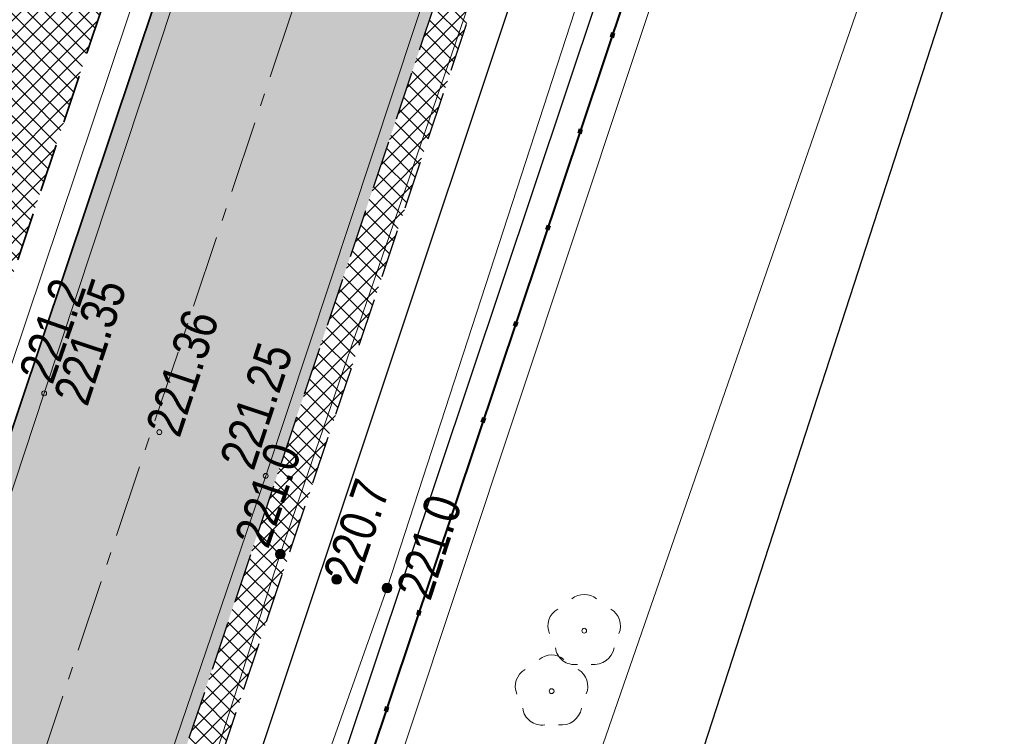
# Model space of a CAD drawing. Header units: metres. Extents: x 6599773 to 13199707, y 5688499 to 11377233.
# Tile 171 of 256: x 6599970 to 6599990, y 5688918 to 5688933. Entities that reach past the tile are written whole.
import ezdxf
from ezdxf.enums import TextEntityAlignment as Align

# ---------------------------------------------------------------- set-up
doc = ezdxf.new("R2010")
doc.units = ezdxf.units.M
doc.header["$MEASUREMENT"] = 0
for name, pattern in [('1', [0]), ('2_OTKJ', [2, 1.5, -0.5]), ('3_EGJE', [2.5, 1.5, -0.3700000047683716, 0.2600001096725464, -0.369999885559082]), ('9', [1, 0, -1]), ('BTO', [0]), ('BUG', [1.5, 1, -0.5]), ('GUK', [2, 1.5, -0.5]), ('UPT', [0]), ('UPW', [0])]:
    doc.linetypes.add(name, pattern=pattern)
doc.layers.get('0').update_dxf_attribs({"linetype": 'CONTINUOUS', "lineweight": 5})
for name, color, linetype, lineweight in [('_kolor chodnik', 50, '1', 0), ('_kolor zjazdy kostka', 7, '1', 0), ('_kolor ścieżka', 10, '1', 0), ('_krawedz jezdni i pobocza', 7, 'BUG', 30), ('_kraweznik', 7, 'CONTINUOUS', 35), ('_linie rozgran', 100, '9', 90), ('_obrzeze', 10, 'BUG', 35), ('_os', 7, '3_EGJE', 13), ('_row', 150, 'CONTINUOUS', 30), ('AS__Nowe_granice', 140, 'CONTINUOUS', 30), ('Kontury', 90, 'GUK', 5), ('OTK_L_0', 7, '2_OTKJ', 5), ('OTK_L_5', 7, 'CONTINUOUS', 5), ('OTR_T_0', 7, 'CONTINUOUS', 5), ('OTR_T_1', 7, 'CONTINUOUS', 5), ('OTZ_T_0', 7, 'CONTINUOUS', 13), ('UTTPOM_L_0', 30, 'UPT', 9), ('UWWPM_L_0', 5, 'UPW', 9)]:
    doc.layers.add(name, color=color, linetype=linetype, lineweight=lineweight)
for name, color, linetype, lineweight, true_color in [('_kolor jezdnia', 7, '1', 0, 0x00dbdb), ('_kolor pobocze', 7, '1', 0, 0xff66ff), ('_podział mój', 7, 'BTO', 40, 0xdb70ff)]:
    doc.layers.add(name, color=color, linetype=linetype, lineweight=lineweight, true_color=true_color)
doc.styles.add('STYL_ARIAL', font='ARIALN.TTF', dxfattribs={"width": 0.75, "oblique": 0.1})
pattern_1 = [(45, (0, 0), (-0.1767766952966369, 0.1767766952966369), []), (135, (0, 0), (-0.1767766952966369, -0.1767766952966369), [])]

# ---------------------------------------------------------------- blocks, each defined once
blk = doc.blocks.new('801')
at = {"color": 0}
for radius in [0.1, 0.09, 0.08, 0.07, 0.06, 0.05, 0.04, 0.03, 0.02, 0.01]:
    blk.add_circle((0, 0), radius, dxfattribs=at)
blk = doc.blocks.new('403')
at = {"color": 0}
blk.add_circle((0, 0), 0.05, dxfattribs=at)
blk = doc.blocks.new('922')
at = {"layer": 'OTZ_T_0', "color": 0}
blk.add_circle((0, 0), 0.05, dxfattribs=at)
for centre, radius, start, end in [((0, 0.35), 0.4, 50.114, 129.886), ((-0.35, 0.1), 0.4, 119.84816, 203.51949), ((0.35, 0.1), 0.4, 336.88451, 60.15184), ((-0.2, -0.3), 0.4, 187.477, 278.47884), ((0.2, -0.275), 0.425, 262.6459300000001, 349.62892)]:
    blk.add_arc(centre, radius, start, end, dxfattribs=at)

msp = doc.modelspace()

# ---------------------------------------------------------------- hatches: boundary and pattern name
at = {"layer": '_kolor chodnik'}
h = msp.add_hatch(dxfattribs=at)
h.set_pattern_fill('ANSI37', color=256, scale=2)
h.set_pattern_definition(pattern_1)
h.paths.add_polyline_path([(6599849.938171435, 5688542.085872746), (6599852.232147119, 5688548.938742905), (6599853.573135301, 5688548.489851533), (6599853.827082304, 5688549.248475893), (6599851.793849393, 5688549.929093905), (6599849.895278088, 5688548.982823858), (6599847.823506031, 5688542.793750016)])
edge = h.paths.add_edge_path()
edge.add_line((6600018.106075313, 5689087.454911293), (6600022.42781917, 5689091.229234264))
edge.add_line((6600022.42781917, 5689091.229234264), (6600020.233254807, 5689093.742094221))
edge.add_line((6600020.233254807, 5689093.742094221), (6600017.159471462, 5689091.057656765))
edge.add_arc((6600023.275194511, 5689085.3851404), 8.341433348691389, 137.1531559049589, 148.8016577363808)
edge.add_line((6600016.140105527, 5689089.706021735), (6600018.106075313, 5689087.454911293))
h.paths.add_polyline_path([(6600038.501784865, 5689187.592294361), (6600037.906968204, 5689187.700586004), (6600037.63829624, 5689186.224843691), (6600038.240083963, 5689186.115282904)])
h.paths.add_polyline_path([(6600069.098302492, 5689360.276020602), (6600068.321239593, 5689360.413462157), (6600068.064048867, 5689358.936495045), (6600068.836639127, 5689358.799546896)])
h.paths.add_polyline_path([(6600082.393785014, 5689362.950258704), (6600082.941124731, 5689366.103121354), (6600081.481377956, 5689366.361351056), (6600080.923159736, 5689363.210828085)])
h.paths.add_polyline_path([(6600074.022236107, 5689388.065861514), (6600072.983907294, 5689388.249860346), (6600072.723374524, 5689386.77253894), (6600073.760538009, 5689386.588865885)])
h.paths.add_polyline_path([(6600105.613104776, 5689486.405659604), (6600106.749499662, 5689489.711933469), (6600105.298891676, 5689490.233346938), (6600104.143487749, 5689486.917306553)], flags=17)
h.paths.add_polyline_path([(6600132.519778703, 5689678.737346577), (6600131.761827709, 5689678.896110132), (6600131.444670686, 5689677.429261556), (6600132.212256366, 5689677.269208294)])
h.paths.add_polyline_path([(6600156.649397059, 5689798.7449027), (6600156.48800471, 5689797.958860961), (6600157.450195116, 5689797.757316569), (6600157.615023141, 5689798.542205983)])
h.paths.add_polyline_path([(6600189.055358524, 5689948.643107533), (6600187.902868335, 5689948.884512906), (6600187.600024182, 5689947.417400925), (6600188.748131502, 5689947.176379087)])
edge = h.paths.add_edge_path()
edge.add_line((6600204.459383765, 5690032.969035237), (6600204.153258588, 5690031.227801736))
edge.add_arc((6600202.328347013, 5690027.299936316), 4.331100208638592, 41.85300125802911, 65.08011549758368, ccw=False)
edge.add_arc((6600032.90393149, 5690051.979071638), 174.020003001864, 352.8070218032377, 353.495463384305)
edge.add_arc((6600202.372679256, 5690027.343587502), 5.999999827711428, 55.12102442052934, 69.64815978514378)
edge = h.paths.add_edge_path()
edge.add_line((6600205.046027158, 5690040.265402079), (6600204.972740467, 5690038.483452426))
edge.add_arc((6600203.986269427, 5690044.401803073), 5.999999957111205, 279.4630688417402, 294.9140560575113)
edge.add_line((6600206.513819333, 5690038.960158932), (6600206.607027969, 5690041.030672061))
edge.add_arc((6600203.986269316, 5690044.401803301), 4.270000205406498, 284.3702444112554, 307.86193139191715, ccw=False)
edge = h.paths.add_edge_path()
edge.add_arc((6600203.547470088, 5690044.558759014), 6.446878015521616, 324.4350091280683, 356.2013368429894, ccw=False)
edge.add_arc((6600203.986269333, 5690044.401803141), 6.00000007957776, 323.2169970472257, 357.4193489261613)
h.paths.add_polyline_path([(6600208.910055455, 5690121.713696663), (6600208.146285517, 5690121.748120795), (6600207.125602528, 5690121.794124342), (6600209.971605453, 5690121.665851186)])
edge = h.paths.add_edge_path()
edge.add_line((6600238.769818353, 5690481.648294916), (6600240.338176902, 5690490.873746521))
edge.add_line((6600240.338176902, 5690490.873746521), (6600241.251295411, 5690510.829461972))
edge.add_line((6600241.251295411, 5690510.829461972), (6600239.524022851, 5690510.928942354))
edge.add_line((6600239.524022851, 5690510.928942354), (6600238.633343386, 5690491.167757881))
edge.add_line((6600238.633343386, 5690491.167757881), (6600234.579716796, 5690467.661262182))
edge.add_line((6600234.579716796, 5690467.661262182), (6600234.449796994, 5690464.966873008))
edge.add_arc((6600242.443669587, 5690464.607462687), 8.00194818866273, 177.4256738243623, 268.2543056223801)
edge.add_line((6600242.199903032, 5690456.609228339), (6600242.216657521, 5690457.359274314))
edge.add_line((6600242.216657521, 5690457.359274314), (6600242.305257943, 5690458.836738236))
edge.add_arc((6600242.444504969, 5690464.607952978), 5.772894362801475, 177.0298084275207, 268.6178439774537, ccw=False)
edge.add_line((6600236.679365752, 5690464.907083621), (6600236.951876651, 5690470.95443634))
edge.add_line((6600236.951876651, 5690470.95443634), (6600238.150786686, 5690478.210832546))
edge.add_line((6600238.150786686, 5690478.210832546), (6600238.769818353, 5690481.648294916))
h.paths.add_polyline_path([(6600238.769818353, 5690481.648294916), (6600238.150786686, 5690478.210832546), (6600239.670056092, 5690477.930590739), (6600240.266710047, 5690481.376366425)], flags=17)
edge = h.paths.add_edge_path()
edge.add_line((6600223.366500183, 5690460.339976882), (6600223.276803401, 5690457.948865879))
edge.add_arc((6600221.105749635, 5690465.64864014), 7.999999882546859, 285.7465040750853, 299.8464885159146)
edge.add_line((6600225.08717264, 5690458.709744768), (6600225.240084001, 5690461.623695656))
edge.add_arc((6600221.105749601, 5690465.648640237), 5.769999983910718, 293.06724420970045, 315.7681070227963, ccw=False)
edge = h.paths.add_edge_path()
edge.add_arc((6600220.025145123, 5690444.676291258), 5.77000016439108, 37.996647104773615, 59.94382588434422, ccw=False)
edge.add_line((6600224.572175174, 5690448.22839199), (6600224.817793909, 5690451.081798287))
edge.add_arc((6600220.025145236, 5690444.676291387), 7.999999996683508, 53.19588653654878, 68.15166733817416)
edge.add_line((6600223.00235276, 5690452.101669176), (6600222.91504296, 5690449.670427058))
edge = h.paths.add_edge_path()
edge.add_arc((6600221.105749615, 5690465.648640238), 7.999999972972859, 328.0222308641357, 357.0132597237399)
edge.add_line((6600229.094882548, 5690465.23180147), (6600229.218816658, 5690467.593604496))
edge.add_line((6600229.218816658, 5690467.593604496), (6600228.218919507, 5690467.645774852))
edge.add_line((6600228.218919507, 5690467.645774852), (6600227.891778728, 5690461.411918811))
h.paths.add_polyline_path([(6600200.980142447, 5690012.236744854), (6600202.31727834, 5690011.956662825), (6600202.522293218, 5690012.935421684), (6600201.182321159, 5690013.216097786)])
h.paths.add_polyline_path([(6600196.457878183, 5689983.98337835), (6600195.202332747, 5689984.246370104), (6600194.899091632, 5689982.777335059), (6600196.150355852, 5689982.515240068)])
edge = h.paths.add_edge_path()
edge.add_line((6600112.305909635, 5689517.99101877), (6600112.691041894, 5689519.807934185))
edge.add_line((6600112.691041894, 5689519.807934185), (6600113.245521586, 5689522.423769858))
edge.add_line((6600113.245521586, 5689522.423769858), (6600111.553124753, 5689522.782507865))
edge.add_line((6600111.553124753, 5689522.782507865), (6600107.405864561, 5689503.217226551))
edge.add_line((6600107.405864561, 5689503.217226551), (6600099.494506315, 5689480.361667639))
edge.add_line((6600099.494506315, 5689480.361667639), (6600099.182814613, 5689478.891218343))
edge.add_arc((6600107.008997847, 5689477.232359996), 8.000059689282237, 168.0325629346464, 257.7529108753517)
edge.add_line((6600105.311960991, 5689469.414366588), (6600105.784990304, 5689471.593619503))
edge.add_arc((6600107.008927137, 5689477.232314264), 5.769999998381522, 168.0321375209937, 257.7533362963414, ccw=False)
edge.add_line((6600101.364343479, 5689478.42879883), (6600101.647245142, 5689479.76342708))
edge.add_line((6600101.647245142, 5689479.76342708), (6600104.143487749, 5689486.917306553))
edge.add_line((6600104.143487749, 5689486.917306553), (6600105.298891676, 5689490.233346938))
edge.add_line((6600105.298891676, 5689490.233346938), (6600108.240043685, 5689498.809726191))
edge.add_line((6600108.240043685, 5689498.809726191), (6600112.305909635, 5689517.99101877))
h.paths.add_polyline_path([(6600136.009573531, 5689645.499114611), (6600138.333647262, 5689645.012304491), (6600138.661671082, 5689646.578318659), (6600134.869459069, 5689647.372651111)])
at = {"layer": '_kolor jezdnia'}
h = msp.add_hatch(dxfattribs=at)
h.set_pattern_fill('ANSI37', color=256, scale=2.2)
h.set_pattern_definition([(311.9999999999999, (0, 0), (0.2043648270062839, 0.1840109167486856), []), (41.99999999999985, (0, 0), (-0.1840109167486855, 0.2043648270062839), [])])
edge = h.paths.add_edge_path()
edge.add_line((6599833.066047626, 5688539.933393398), (6599850.649511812, 5688527.983462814))
edge.add_arc((6599857.337592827, 5688536.653968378), 10.95025544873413, 169.5012687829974, 232.3548431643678, ccw=False)
edge.add_arc((6599858.085851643, 5688536.618142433), 11.69295282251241, 162.2507788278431, 169.9967502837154, ccw=False)
edge.add_line((6599846.949484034, 5688540.182754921), (6599847.823506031, 5688542.793750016))
edge.add_line((6599847.823506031, 5688542.793750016), (6599849.895278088, 5688548.982823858))
edge.add_line((6599849.895278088, 5688548.982823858), (6599852.434748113, 5688556.56906746))
edge.add_line((6599852.434748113, 5688556.56906746), (6599928.48625871, 5688783.760284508))
edge.add_line((6599928.48625871, 5688783.760284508), (6599931.025728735, 5688791.34652811))
edge.add_line((6599931.025728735, 5688791.34652811), (6599996.657773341, 5688987.411326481))
edge.add_line((6599996.657773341, 5688987.411326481), (6599999.197243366, 5688994.997570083))
edge.add_line((6599999.197243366, 5688994.997570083), (6600021.930100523, 5689062.908193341))
edge.add_line((6600021.930100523, 5689062.908193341), (6600017.620224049, 5689067.371531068))
edge.add_line((6600017.620224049, 5689067.371531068), (6600016.714558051, 5689064.654078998))
edge.add_line((6600016.714558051, 5689064.654078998), (6600012.423620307, 5689051.835617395))
edge.add_line((6600012.423620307, 5689051.835617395), (6600009.884150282, 5689044.249373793))
edge.add_line((6600009.884150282, 5689044.249373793), (6599977.53516164, 5688947.612159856))
edge.add_line((6599977.53516164, 5688947.612159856), (6599974.995691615, 5688940.025916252))
edge.add_line((6599974.995691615, 5688940.025916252), (6599942.096912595, 5688841.746295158))
edge.add_line((6599942.096912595, 5688841.746295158), (6599939.557442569, 5688834.160051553))
edge.add_line((6599939.557442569, 5688834.160051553), (6599882.679288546, 5688664.246042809))
edge.add_line((6599882.679288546, 5688664.246042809), (6599880.139818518, 5688656.659799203))
edge.add_line((6599880.139818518, 5688656.659799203), (6599852.464543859, 5688573.984527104))
edge.add_line((6599852.464543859, 5688573.984527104), (6599842.470137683, 5688544.127903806))
edge.add_arc((6599835.706422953, 5688546.652910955), 7.219660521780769, 248.54809133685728, 339.52856074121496, ccw=False)
h.paths.add_polyline_path([(6600044.653202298, 5689172.271628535), (6600046.276244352, 5689181.431901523), (6600047.759199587, 5689189.801539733), (6600051.0603021, 5689208.432603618), (6600052.368792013, 5689215.817578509), (6600054.808584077, 5689229.587499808), (6600056.11707399, 5689236.972474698), (6600057.346666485, 5689243.912161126), (6600058.655146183, 5689251.297078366), (6600058.831439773, 5689252.292060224), (6600060.098987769, 5689259.445963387), (6600060.139929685, 5689259.677035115), (6600061.407468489, 5689266.830886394), (6600072.329030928, 5689328.470998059), (6600073.637511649, 5689335.855921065), (6600077.337304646, 5689356.73715072), (6600078.820259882, 5689365.106788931), (6600081.142794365, 5689378.214921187), (6600082.53851694, 5689386.092227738), (6600095.187867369, 5689457.483787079), (6600091.082877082, 5689465.8405575), (6600089.043088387, 5689454.328211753), (6600087.870641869, 5689447.711051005), (6600087.560133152, 5689445.958573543), (6600086.562151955, 5689440.326076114), (6600082.433200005, 5689417.022719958), (6600080.95024477, 5689408.65308175), (6600077.202698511, 5689387.502337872), (6600075.719743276, 5689379.132699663), (6600073.469199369, 5689366.430874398), (6600071.986244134, 5689358.061236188), (6600069.986864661, 5689346.776955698), (6600068.591142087, 5689338.899649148), (6600065.559290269, 5689321.78820693), (6600064.163567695, 5689313.91090038), (6600059.719426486, 5689288.828650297), (6600058.323703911, 5689280.951343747), (6600057.563846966, 5689276.662793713), (6600056.168124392, 5689268.785487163), (6600054.804920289, 5689261.091711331), (6600053.409197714, 5689253.214404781), (6600053.264817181, 5689252.399536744), (6600051.869094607, 5689244.522230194), (6600051.183555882, 5689240.653124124), (6600049.787833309, 5689232.775817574), (6600046.593849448, 5689214.749319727), (6600045.198126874, 5689206.872013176), (6600044.41754409, 5689202.466488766), (6600042.934588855, 5689194.096850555), (6600036.429952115, 5689157.38538759), (6600034.94699688, 5689149.01574938), (6600030.579776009, 5689124.367629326), (6600027.529365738, 5689107.151445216), (6600024.895072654, 5689094.014582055), (6600030.583685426, 5689094.264316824), (6600032.945013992, 5689106.191885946), (6600043.170247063, 5689163.901990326)])
edge = h.paths.add_edge_path()
edge.add_line((6600111.106812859, 5689535.144351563), (6600111.256844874, 5689535.85214863))
edge.add_line((6600111.256844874, 5689535.85214863), (6600112.915748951, 5689543.678261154))
edge.add_line((6600112.915748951, 5689543.678261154), (6600117.304772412, 5689564.384094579))
edge.add_line((6600117.304772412, 5689564.384094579), (6600119.067357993, 5689572.699339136))
edge.add_line((6600119.067357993, 5689572.699339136), (6600120.087667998, 5689577.512794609))
edge.add_line((6600120.087667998, 5689577.512794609), (6600121.64289057, 5689584.849775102))
edge.add_line((6600121.64289057, 5689584.849775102), (6600128.436769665, 5689616.900852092))
edge.add_line((6600128.436769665, 5689616.900852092), (6600129.991992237, 5689624.237832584))
edge.add_line((6600129.991992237, 5689624.237832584), (6600132.660554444, 5689636.827148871))
edge.add_line((6600132.660554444, 5689636.827148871), (6600133.208838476, 5689639.444704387))
edge.add_line((6600133.208838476, 5689639.444704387), (6600134.848957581, 5689647.274775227))
edge.add_line((6600134.848957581, 5689647.274775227), (6600138.97649476, 5689666.979995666))
edge.add_line((6600138.97649476, 5689666.979995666), (6600140.51410642, 5689674.320687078))
edge.add_line((6600140.51410642, 5689674.320687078), (6600145.209128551, 5689696.735129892))
edge.add_line((6600145.209128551, 5689696.735129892), (6600146.746740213, 5689704.075821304))
edge.add_line((6600146.746740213, 5689704.075821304), (6600151.462308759, 5689726.588354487))
edge.add_line((6600151.462308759, 5689726.588354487), (6600152.999920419, 5689733.929045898))
edge.add_line((6600152.999920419, 5689733.929045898), (6600155.244070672, 5689744.642813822))
edge.add_line((6600155.244070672, 5689744.642813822), (6600156.781682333, 5689751.983505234))
edge.add_line((6600156.781682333, 5689751.983505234), (6600161.635515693, 5689775.156126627))
edge.add_line((6600161.635515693, 5689775.156126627), (6600163.378142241, 5689783.475576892))
edge.add_line((6600163.378142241, 5689783.475576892), (6600163.850769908, 5689785.731942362))
edge.add_line((6600163.850769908, 5689785.731942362), (6600167.028500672, 5689800.90270461))
edge.add_line((6600167.028500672, 5689800.90270461), (6600179.490888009, 5689860.399222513))
edge.add_line((6600179.490888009, 5689860.399222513), (6600181.233514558, 5689868.718672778))
edge.add_line((6600181.233514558, 5689868.718672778), (6600181.84713393, 5689871.648144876))
edge.add_line((6600181.84713393, 5689871.648144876), (6600183.38474559, 5689878.988836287))
edge.add_line((6600183.38474559, 5689878.988836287), (6600184.935818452, 5689886.393792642))
edge.add_line((6600184.935818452, 5689886.393792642), (6600186.575937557, 5689894.223863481))
edge.add_line((6600186.575937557, 5689894.223863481), (6600194.051338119, 5689929.912074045))
edge.add_line((6600194.051338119, 5689929.912074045), (6600195.691457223, 5689937.742144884))
edge.add_line((6600195.691457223, 5689937.742144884), (6600202.915799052, 5689972.231779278))
edge.add_line((6600202.915799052, 5689972.231779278), (6600204.555918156, 5689980.061850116))
edge.add_line((6600204.555918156, 5689980.061850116), (6600206.062781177, 5689987.255744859))
edge.add_line((6600206.062781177, 5689987.255744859), (6600207.702900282, 5689995.085815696))
edge.add_line((6600207.702900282, 5689995.085815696), (6600210.232559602, 5690007.162628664))
edge.add_line((6600210.232559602, 5690007.162628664), (6600211.694938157, 5690014.144150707))
edge.add_arc((6600028.177652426, 5690052.584442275), 187.5000004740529, 348.1696294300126, 357.4195276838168)
edge.add_line((6600215.487522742, 5690044.142720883), (6600208.310270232, 5690026.480446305))
edge.add_arc((6600032.903933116, 5690051.97907145), 177.2500013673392, 348.1696294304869, 351.7289130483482, ccw=False)
edge.add_line((6600206.38894146, 5690015.640182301), (6600205.966941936, 5690013.625519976))
edge.add_line((6600205.966941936, 5690013.625519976), (6600204.326822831, 5690005.795449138))
edge.add_line((6600204.326822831, 5690005.795449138), (6600197.076961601, 5689971.183982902))
edge.add_line((6600197.076961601, 5689971.183982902), (6600195.334335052, 5689962.864532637))
edge.add_line((6600195.334335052, 5689962.864532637), (6600193.44722506, 5689953.855305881))
edge.add_line((6600193.44722506, 5689953.855305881), (6600191.909227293, 5689946.512771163))
edge.add_line((6600191.909227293, 5689946.512771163), (6600185.49684423, 5689915.899498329))
edge.add_line((6600185.49684423, 5689915.899498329), (6600183.856521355, 5689908.068454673))
edge.add_line((6600183.856521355, 5689908.068454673), (6600182.066605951, 5689899.523243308))
edge.add_line((6600182.066605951, 5689899.523243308), (6600180.32407057, 5689891.204228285))
edge.add_line((6600180.32407057, 5689891.204228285), (6600174.320344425, 5689862.541919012))
edge.add_line((6600174.320344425, 5689862.541919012), (6600172.577809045, 5689854.222903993))
edge.add_line((6600172.577809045, 5689854.222903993), (6600163.663810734, 5689811.666703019))
edge.add_line((6600163.663810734, 5689811.666703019), (6600162.023782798, 5689803.837067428))
edge.add_line((6600162.023782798, 5689803.837067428), (6600160.924220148, 5689798.587659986))
edge.add_line((6600160.924220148, 5689798.587659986), (6600159.279208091, 5689790.734229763))
edge.add_line((6600159.279208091, 5689790.734229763), (6600157.107250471, 5689780.365115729))
edge.add_line((6600157.107250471, 5689780.365115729), (6600155.462238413, 5689772.511685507))
edge.add_line((6600155.462238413, 5689772.511685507), (6600153.380318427, 5689762.572418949))
edge.add_line((6600153.380318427, 5689762.572418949), (6600151.735124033, 5689754.718118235))
edge.add_line((6600151.735124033, 5689754.718118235), (6600148.586504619, 5689739.686336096))
edge.add_line((6600148.586504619, 5689739.686336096), (6600146.885007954, 5689731.563243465))
edge.add_line((6600146.885007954, 5689731.563243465), (6600141.75088822, 5689707.052510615))
edge.add_line((6600141.75088822, 5689707.052510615), (6600140.110896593, 5689699.223048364))
edge.add_line((6600140.110896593, 5689699.223048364), (6600133.483561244, 5689667.583574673))
edge.add_line((6600133.483561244, 5689667.583574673), (6600131.860394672, 5689659.834436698))
edge.add_line((6600131.860394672, 5689659.834436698), (6600131.740984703, 5689659.26436315))
edge.add_line((6600131.740984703, 5689659.26436315), (6600130.117814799, 5689651.515209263))
edge.add_line((6600130.117814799, 5689651.515209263), (6600127.278733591, 5689637.961189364))
edge.add_line((6600127.278733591, 5689637.961189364), (6600126.924568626, 5689636.290366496))
edge.add_line((6600126.924568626, 5689636.290366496), (6600125.166244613, 5689627.995226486))
edge.add_line((6600125.166244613, 5689627.995226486), (6600118.009503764, 5689594.232298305))
edge.add_line((6600118.009503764, 5689594.232298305), (6600116.251179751, 5689585.937158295))
edge.add_line((6600116.251179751, 5689585.937158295), (6600113.665314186, 5689573.737975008))
edge.add_line((6600113.665314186, 5689573.737975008), (6600111.898534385, 5689565.402943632))
edge.add_line((6600111.898534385, 5689565.402943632), (6600104.889982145, 5689532.33911599))
edge.add_line((6600104.889982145, 5689532.33911599), (6600103.226635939, 5689524.492047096))
edge.add_line((6600103.226635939, 5689524.492047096), (6600096.623876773, 5689493.342605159))
edge.add_line((6600096.623876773, 5689493.342605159), (6600094.968986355, 5689485.53542763))
edge.add_line((6600094.968986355, 5689485.53542763), (6600094.300101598, 5689482.379870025))
edge.add_line((6600094.300101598, 5689482.379870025), (6600099.182814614, 5689478.891218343))
edge.add_line((6600099.182814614, 5689478.891218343), (6600099.494506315, 5689480.361667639))
edge.add_line((6600099.494506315, 5689480.361667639), (6600111.106812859, 5689535.144351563))
edge = h.paths.add_edge_path()
edge.add_arc((6600239.213891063, 5690851.4003676), 10.0000000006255, -2.8342403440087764, 76.13703556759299, ccw=False)
edge.add_line((6600249.201658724, 5690850.905901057), (6600249.082723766, 5690848.503524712))
edge.add_line((6600249.082723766, 5690848.503524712), (6600247.016487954, 5690806.767468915))
edge.add_line((6600247.016487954, 5690806.767468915), (6600246.092398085, 5690789.152178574))
edge.add_line((6600246.092398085, 5690789.152178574), (6600233.768116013, 5690572.015170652))
edge.add_line((6600233.768116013, 5690572.015170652), (6600228.959056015, 5690465.29620206))
edge.add_line((6600228.959056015, 5690465.29620206), (6600234.588724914, 5690465.017134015))
edge.add_line((6600234.588724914, 5690465.017134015), (6600239.26254019, 5690571.767576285))
edge.add_line((6600239.26254019, 5690571.767576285), (6600252.505038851, 5690806.400146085))
edge.add_line((6600252.505038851, 5690806.400146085), (6600254.569211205, 5690848.094521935))
edge.add_arc((6600262.559425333, 5690847.6989487), 7.999999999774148, 76.13703557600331, 177.1657596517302, ccw=False)
edge.add_line((6600264.476229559, 5690855.465921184), (6600241.609896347, 5690861.109083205))
edge = h.paths.add_edge_path()
edge.add_line((6600250.031475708, 5690451.625307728), (6600250.231741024, 5690455.772579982))
edge.add_line((6600250.231741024, 5690455.772579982), (6600246.257763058, 5690456.417303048))
edge.add_line((6600246.257763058, 5690456.417303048), (6600242.171761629, 5690456.61060902))
edge.add_arc((6600242.563100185, 5690464.586983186), 7.985968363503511, 176.9123644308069, 267.1911945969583, ccw=False)
edge.add_line((6600234.588724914, 5690465.017134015), (6600228.959056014, 5690465.29620206))
edge.add_arc((6600220.965133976, 5690465.657286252), 8.002072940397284, 267.8289300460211, 357.413716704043, ccw=False)
edge.add_line((6600220.661989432, 5690457.660957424), (6600212.406915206, 5690458.119572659))
edge.add_line((6600212.406915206, 5690458.119572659), (6600208.431872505, 5690457.817501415))
edge.add_line((6600208.431872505, 5690457.817501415), (6600208.233912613, 5690454.548331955))
edge.add_line((6600208.233912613, 5690454.548331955), (6600212.129565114, 5690453.127270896))
edge.add_line((6600212.129565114, 5690453.127270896), (6600218.640548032, 5690452.76554962))
edge.add_line((6600218.640548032, 5690452.76554962), (6600216.486747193, 5690452.885205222))
edge.add_line((6600216.486747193, 5690452.885205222), (6600220.46890539, 5690452.663974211))
edge.add_arc((6600220.025145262, 5690444.676291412), 7.999999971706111, -0.3386579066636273, 86.8201700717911, ccw=False)
edge.add_line((6600228.025005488, 5690444.629006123), (6600227.803602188, 5690439.649256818))
edge.add_line((6600227.803602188, 5690439.649256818), (6600226.885525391, 5690435.936828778))
edge.add_line((6600226.885525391, 5690435.936828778), (6600225.534849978, 5690405.967249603))
edge.add_line((6600225.534849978, 5690405.967249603), (6600226.115199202, 5690402.187514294))
edge.add_line((6600226.115199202, 5690402.187514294), (6600213.445139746, 5690121.008786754))
edge.add_line((6600213.445139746, 5690121.008786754), (6600213.352800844, 5690118.960058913))
edge.add_line((6600213.352800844, 5690118.960058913), (6600209.980184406, 5690044.131649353))
edge.add_arc((6600203.986269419, 5690044.401803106), 5.999999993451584, 257.4162346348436, 357.41934921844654, ccw=False)
edge.add_line((6600202.679069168, 5690038.545931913), (6600201.589735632, 5690033.666039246))
edge.add_line((6600201.589735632, 5690033.666039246), (6600203.67987942, 5690033.199458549))
edge.add_arc((6600202.372679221, 5690027.343587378), 5.999999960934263, -8.27108729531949, 77.41623506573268, ccw=False)
edge.add_line((6600208.310270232, 5690026.480446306), (6600215.487522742, 5690044.142720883))
edge.add_line((6600215.487522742, 5690044.142720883), (6600216.199687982, 5690059.944661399))
edge.add_line((6600216.199687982, 5690059.944661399), (6600216.537356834, 5690067.437056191))
edge.add_line((6600216.537356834, 5690067.437056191), (6600223.893528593, 5690230.66011469))
edge.add_line((6600223.893528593, 5690230.66011469), (6600224.231197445, 5690238.152509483))
edge.add_line((6600224.231197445, 5690238.152509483), (6600233.507835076, 5690443.987992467))
edge.add_arc((6600241.499722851, 5690443.627812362), 7.999999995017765, 87.29208981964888, 177.4195277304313, ccw=False)
edge.add_line((6600241.877677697, 5690451.618879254), (6600246.021541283, 5690451.422886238))
edge.add_line((6600246.021541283, 5690451.422886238), (6600246.427694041, 5690451.443388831))
edge.add_line((6600246.427694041, 5690451.443388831), (6600246.793970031, 5690451.461878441))
edge.add_line((6600246.793970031, 5690451.461878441), (6600250.031475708, 5690451.625307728))
edge = h.paths.add_edge_path()
edge.add_line((6600007.33756506, 5689086.20374581), (6600006.980466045, 5689080.740822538))
edge.add_line((6600006.980466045, 5689080.740822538), (6600007.229745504, 5689080.720859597))
edge.add_line((6600007.229745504, 5689080.720859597), (6600008.093335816, 5689080.601653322))
edge.add_line((6600008.093335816, 5689080.601653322), (6600008.702681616, 5689080.53831051))
edge.add_arc((6600008.140193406, 5689070.554142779), 9.999999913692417, -18.557800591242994, 86.77547804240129, ccw=False)
edge.add_line((6600017.620224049, 5689067.371531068), (6600021.930100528, 5689062.908193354))
edge.add_arc((6599734.83819726, 5689159.011261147), 302.7499967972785, 341.4922000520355, 343.8640860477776)
edge.add_arc((6600034.895369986, 5689072.315877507), 9.581213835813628, 98.63328270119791, 164.5273290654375, ccw=False)
edge.add_line((6600033.457137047, 5689081.788529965), (6600033.832640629, 5689081.798737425))
edge.add_line((6600033.832640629, 5689081.798737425), (6600034.422462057, 5689082.05700874))
edge.add_line((6600034.422462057, 5689082.05700874), (6600036.833623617, 5689082.139040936))
edge.add_line((6600036.833623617, 5689082.139040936), (6600036.730225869, 5689087.148851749))
edge.add_line((6600036.730225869, 5689087.148851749), (6600036.579860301, 5689087.134303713))
edge.add_arc((6600036.479565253, 5689093.136286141), 6.002820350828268, 169.1687651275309, 270.9573417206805, ccw=False)
edge.add_line((6600030.583685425, 5689094.264316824), (6600024.895072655, 5689094.014582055))
edge.add_arc((6600015.200558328, 5689096.162123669), 9.929528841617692, 271.0943432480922, 347.5094668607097, ccw=False)
edge.add_arc((6600014.909438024, 5689089.646776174), 3.446070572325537, 264.4236009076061, 278.0194998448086, ccw=False)
edge.add_line((6600014.574573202, 5689086.217014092), (6600014.299554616, 5689086.232508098))
edge.add_line((6600014.299554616, 5689086.232508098), (6600010.474232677, 5689086.448019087))
edge.add_line((6600010.474232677, 5689086.448019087), (6600007.33756506, 5689086.20374581))
edge = h.paths.add_edge_path()
edge.add_line((6600105.490725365, 5689463.953528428), (6600106.927559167, 5689464.047234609))
edge.add_line((6600106.927559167, 5689464.047234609), (6600107.835, 5689468.66))
edge.add_line((6600107.835, 5689468.66), (6600105.311960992, 5689469.414366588))
edge.add_arc((6600107.008997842, 5689477.232359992), 8.000059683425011, 168.0325628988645, 257.7529109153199, ccw=False)
edge.add_line((6600099.182814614, 5689478.891218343), (6600094.300101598, 5689482.379870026))
edge.add_arc((6600586.245114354, 5689378.10423892), 502.8750369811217, 168.032376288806, 169.9522165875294)
edge.add_line((6600091.082877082, 5689465.8405575), (6600095.187867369, 5689457.483787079))
edge.add_arc((6600103.06517392, 5689456.088064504), 8.000000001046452, 77.7533362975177, 169.9524553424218, ccw=False)
edge.add_line((6600104.762140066, 5689463.906012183), (6600105.490725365, 5689463.953528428))
at = {"layer": '_kolor pobocze'}
h = msp.add_hatch(dxfattribs=at)
h.set_pattern_fill('ANSI37', color=256, scale=2)
h.set_pattern_definition(pattern_1)
edge = h.paths.add_edge_path()
edge.add_line((6600035.926965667, 5689101.56944285), (6600036.046865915, 5689102.311543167))
edge.add_arc((6600058.171848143, 5689233.778275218), 133.3154772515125, 259.4578941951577, 260.4470163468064, ccw=False)
edge.add_line((6600033.780707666, 5689102.713067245), (6600032.142559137, 5689101.847662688))
edge.add_arc((6599734.838175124, 5689159.011266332), 302.7500195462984, 347.6801154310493, 349.11639019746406, ccw=False)
edge.add_arc((6600036.478170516, 5689093.133441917), 6.000000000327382, 167.68011541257, 271.5571101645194)
edge.add_line((6600036.64121064, 5689087.1356575), (6600036.730491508, 5689087.137804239))
edge.add_line((6600036.730491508, 5689087.137804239), (6600036.71246321, 5689087.887583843))
edge.add_line((6600036.71246321, 5689087.887583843), (6600036.559840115, 5689087.884077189))
edge.add_arc((6600036.482532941, 5689093.14290691), 5.259397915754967, 170.6455005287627, 270.84221319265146, ccw=False)
edge.add_arc((6600545.796425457, 5688991.216220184), 524.6691769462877, 167.9170060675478, 168.7028219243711, ccw=False)
edge.add_line((6600032.751078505, 5689101.044345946), (6600034.011432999, 5689101.917298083))
edge.add_line((6600034.011432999, 5689101.917298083), (6600035.926965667, 5689101.56944285))
edge = h.paths.add_edge_path()
edge.add_line((6600002.828843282, 5688994.032881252), (6600003.066918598, 5688994.744091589))
edge.add_line((6600003.066918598, 5688994.744091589), (6600001.227880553, 5688995.359703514))
edge.add_line((6600001.227880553, 5688995.359703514), (6600000.55876659, 5688996.702196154))
edge.add_line((6600000.55876659, 5688996.702196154), (6600022.641310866, 5689062.67011804))
edge.add_arc((6599734.83819395, 5689159.011262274), 303.5000002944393, 341.4922000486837, 343.8640860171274)
edge.add_arc((6600035.267451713, 5689072.092773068), 9.250000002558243, 91.55711016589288, 163.8640860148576, ccw=False)
edge.add_line((6600035.016098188, 5689081.339357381), (6600036.868703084, 5689081.389717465))
edge.add_line((6600036.868703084, 5689081.389717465), (6600036.850674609, 5689082.139504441))
edge.add_line((6600036.850674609, 5689082.139504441), (6600034.995718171, 5689082.089080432))
edge.add_arc((6600035.267451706, 5689072.092773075), 9.999999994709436, 91.55711014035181, 163.8640860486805)
edge.add_arc((6599734.838192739, 5689159.011262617), 302.7500015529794, 341.4922000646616, 343.8640860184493, ccw=False)
edge.add_line((6600021.930100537, 5689062.908193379), (6599999.748942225, 5688996.6456785))
edge.add_line((6599999.748942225, 5688996.6456785), (6600000.695212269, 5688994.747107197))
edge.add_line((6600000.695212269, 5688994.747107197), (6600002.828843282, 5688994.032881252))
h.paths.add_polyline_path([(6599971.7492186, 5688907.297112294), (6599971.084233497, 5688908.631320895), (6599997.822068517, 5688988.526766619), (6599999.164561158, 5688989.195880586), (6600001.003599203, 5688988.580268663), (6600001.241674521, 5688989.291479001), (6599999.108043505, 5688990.005704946), (6599997.2094722, 5688989.059434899), (6599970.270280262, 5688908.583087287), (6599971.216550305, 5688906.684515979), (6599973.350181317, 5688905.970290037), (6599973.588256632, 5688906.681500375)])
h.paths.add_polyline_path([(6599932.504667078, 5688790.060553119), (6599931.835553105, 5688791.403045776), (6599968.343406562, 5688900.4641754), (6599969.685899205, 5688901.133289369), (6599971.524937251, 5688900.517677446), (6599971.763012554, 5688901.228887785), (6599969.629381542, 5688901.94311373), (6599967.730810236, 5688900.996843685), (6599931.025728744, 5688791.34652811), (6599931.971998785, 5688789.447956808), (6599933.988392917, 5688788.772975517), (6599934.226774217, 5688789.484136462)])
at = {"layer": '_kolor zjazdy kostka'}
h = msp.add_hatch(dxfattribs=at)
h.set_pattern_fill('ANSI37', color=256, scale=2)
h.set_pattern_definition(pattern_1)
h.paths.add_polyline_path([(6600244.137440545, 5690813.934732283), (6600242.369522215, 5690814.022127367), (6600242.097568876, 5690808.528921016), (6600243.865482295, 5690808.44142671)])
h.paths.add_polyline_path([(6600247.012128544, 5690806.679412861), (6600247.44273645, 5690815.377295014), (6600247.393289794, 5690814.378518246), (6600247.113277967, 5690808.722537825)])
h.paths.add_polyline_path([(6600242.297085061, 5690788.088808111), (6600240.958726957, 5690788.155683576), (6600240.648818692, 5690782.664569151), (6600241.987258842, 5690782.599147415)])
h.paths.add_polyline_path([(6600245.558275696, 5690780.919298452), (6600246.037231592, 5690789.405686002), (6600244.985820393, 5690788.453468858), (6600244.612601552, 5690781.981345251)])
h.paths.add_polyline_path([(6600241.348405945, 5690723.711515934), (6600242.272017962, 5690722.691689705), (6600242.749709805, 5690731.155680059), (6600241.698138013, 5690730.203317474), (6600241.472690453, 5690726.27550499)])
h.paths.add_polyline_path([(6600225.772794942, 5690394.589141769), (6600224.731429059, 5690393.637598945), (6600224.461246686, 5690387.644646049), (6600225.412923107, 5690386.603142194)])
h.paths.add_polyline_path([(6600223.012390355, 5690333.280720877), (6600223.372595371, 5690341.272607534), (6600222.32835346, 5690340.318436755), (6600222.058239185, 5690334.324941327)])
h.paths.add_polyline_path([(6600215.496388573, 5690166.390602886), (6600215.856593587, 5690174.382489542), (6600214.812834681, 5690173.428760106), (6600214.542018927, 5690167.435062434)])
h.paths.add_polyline_path([(6600212.446537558, 5690121.053392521), (6600213.399499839, 5690120.010473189), (6600213.788744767, 5690128.503024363), (6600212.745135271, 5690127.54943145)])
h.paths.add_polyline_path([(6600209.977420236, 5690121.665589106), (6600210.225142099, 5690127.162117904), (6600207.346107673, 5690127.291879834), (6600207.119593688, 5690121.794395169)])
h.paths.add_polyline_path([(6600207.950178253, 5690070.725854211), (6600204.880846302, 5690070.828947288), (6600204.643784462, 5690065.333808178), (6600207.702521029, 5690065.204598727)])
h.paths.add_polyline_path([(6600200.981479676, 5690012.236464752), (6600199.969248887, 5690007.339980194), (6600201.282587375, 5690007.064882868), (6600202.31726072, 5690011.956666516)])
h.paths.add_polyline_path([(6600193.613960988, 5689970.406358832), (6600192.398010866, 5689970.660657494), (6600191.286205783, 5689965.274578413), (6600192.486379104, 5689965.023185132)])
h.paths.add_polyline_path([(6600189.061271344, 5689948.671423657), (6600189.984133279, 5689953.050774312), (6600188.818902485, 5689953.32186217), (6600187.908781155, 5689948.91282903)])
h.paths.add_polyline_path([(6600180.976201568, 5689915.317449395), (6600179.952861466, 5689910.421322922), (6600181.008474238, 5689910.200199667), (6600182.033843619, 5689915.09540201)])
h.paths.add_polyline_path([(6600176.508279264, 5689893.538690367), (6600177.476023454, 5689893.335973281), (6600178.603605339, 5689898.719146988), (6600177.636002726, 5689898.922290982)])
h.paths.add_polyline_path([(6600179.28182965, 5689859.401159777), (6600180.522246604, 5689860.211927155), (6600181.057490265, 5689860.561775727), (6600183.598022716, 5689860.029600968), (6600184.726606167, 5689865.412570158), (6600182.186324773, 5689865.943033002), (6600181.604764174, 5689866.832779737), (6600181.024456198, 5689867.720610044)])
h.paths.add_polyline_path([(6600160.20081012, 5689810.862606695), (6600159.232772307, 5689811.065842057), (6600158.207991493, 5689806.171529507), (6600159.17573568, 5689805.968812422)])
h.paths.add_polyline_path([(6600156.493917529, 5689797.987177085), (6600155.463416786, 5689793.068691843), (6600156.431160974, 5689792.865974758), (6600157.461419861, 5689797.784520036)])
edge = h.paths.add_edge_path()
edge.add_arc((6600173.111981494, 5689800.679690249), 5.999999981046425, 204.6731153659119, 239.5411154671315, ccw=False)
edge.add_arc((6600173.162096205, 5689800.685330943), 6.047914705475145, 168.3203586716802, 204.5234866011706, ccw=False)
edge.add_line((6600167.239404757, 5689801.909666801), (6600163.65166784, 5689784.781499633))
edge.add_arc((6600169.524220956, 5689783.551410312), 5.999999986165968, 139.2146049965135, 168.1696294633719, ccw=False)
edge.add_arc((6600169.524220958, 5689783.551410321), 5.999999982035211, 96.80962310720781, 139.2146050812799, ccw=False)
edge.add_line((6600168.81279652, 5689789.509083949), (6600170.070461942, 5689795.507731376))
h.paths.add_polyline_path([(6600163.526364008, 5689776.866746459), (6600166.051243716, 5689776.337874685), (6600167.179826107, 5689781.720838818), (6600164.653945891, 5689782.24992016), (6600163.941148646, 5689783.340449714), (6600163.493329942, 5689784.025580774), (6600161.750703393, 5689775.706130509), (6600162.438017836, 5689776.155376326)])
h.paths.add_polyline_path([(6600152.614191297, 5689774.643430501), (6600153.639138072, 5689779.536616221), (6600152.646757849, 5689779.74492896), (6600151.646447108, 5689774.846147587)])
h.paths.add_polyline_path([(6600150.121074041, 5689767.466820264), (6600148.177624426, 5689758.167954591), (6600149.115997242, 5689757.971390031), (6600151.066362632, 5689767.268392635)])
h.paths.add_polyline_path([(6600142.970741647, 5689739.332500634), (6600141.888449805, 5689734.142420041), (6600144.036614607, 5689733.695518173), (6600145.123068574, 5689738.882330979)])
h.paths.add_polyline_path([(6600136.256357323, 5689701.052153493), (6600137.154085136, 5689700.864096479), (6600138.287960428, 5689706.274871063), (6600137.38649247, 5689706.464182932)])
h.paths.add_polyline_path([(6600130.081494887, 5689667.099389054), (6600129.212847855, 5689667.281639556), (6600128.083282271, 5689661.898895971), (6600128.953953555, 5689661.716447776)])
h.paths.add_polyline_path([(6600128.397394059, 5689659.030340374), (6600127.554144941, 5689659.207226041), (6600126.493408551, 5689653.810049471), (6600127.269860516, 5689653.647397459)])
h.paths.add_polyline_path([(6600134.990411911, 5689640.633636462), (6600137.30714639, 5689640.148363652), (6600138.339560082, 5689645.040620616), (6600136.015486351, 5689645.500958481), (6600135.435178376, 5689646.388788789), (6600134.8548704, 5689647.276619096), (6600133.214751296, 5689639.446548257), (6600134.102581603, 5689640.026856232)])
h.paths.add_polyline_path([(6600122.164164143, 5689634.294831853), (6600121.024067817, 5689628.914244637), (6600122.015114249, 5689628.705875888), (6600123.155614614, 5689634.086346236)])
h.paths.add_polyline_path([(6600114.542075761, 5689593.450769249), (6600113.493359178, 5689593.398339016), (6600112.364315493, 5689588.045694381), (6600113.29076438, 5689587.547532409)])
h.paths.add_polyline_path([(6600110.194543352, 5689572.941097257), (6600109.207819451, 5689573.148880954), (6600108.06771793, 5689567.768269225), (6600109.050143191, 5689567.53521504)])
h.paths.add_polyline_path([(6600119.083213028, 5689565.540446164), (6600119.089125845, 5689565.542290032), (6600121.462438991, 5689565.065690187), (6600122.598093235, 5689570.447168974), (6600120.229622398, 5689570.949214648), (6600119.651446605, 5689571.8119627), (6600119.073270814, 5689572.72765526), (6600117.310757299, 5689564.412754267)])
h.paths.add_polyline_path([(6600101.698666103, 5689532.937884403), (6600100.730666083, 5689533.141679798), (6600099.694214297, 5689528.250234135), (6600100.669121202, 5689528.045267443)])
h.paths.add_polyline_path([(6600094.06402112, 5689496.827028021), (6600093.080194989, 5689497.033910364), (6600092.036590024, 5689492.143967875), (6600093.038865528, 5689491.933250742)])
h.paths.add_polyline_path([(6600083.709836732, 5689453.749808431), (6600082.738586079, 5689448.336231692), (6600084.647281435, 5689448.027407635), (6600085.606840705, 5689453.416583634)])
h.paths.add_polyline_path([(6600084.434394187, 5689446.825895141), (6600083.731191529, 5689446.921126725), (6600082.928047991, 5689442.491821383), (6600083.649300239, 5689442.394910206)])
h.paths.add_polyline_path([(6600078.04194071, 5689410.721110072), (6600078.996952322, 5689416.137564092), (6600078.0548333, 5689416.304853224), (6600077.111232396, 5689410.886043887)])
h.paths.add_polyline_path([(6600072.911565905, 5689386.768652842), (6600071.96046622, 5689381.312635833), (6600072.800073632, 5689381.163221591), (6600073.76645083, 5689386.590709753)])
h.paths.add_polyline_path([(6600082.887400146, 5689379.432062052), (6600085.278102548, 5689379.034943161), (6600086.160383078, 5689383.956496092), (6600083.759726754, 5689384.355378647), (6600083.152078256, 5689385.224725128), (6600082.544429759, 5689386.094071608), (6600081.148707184, 5689378.216765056), (6600082.018053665, 5689378.824413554)])
h.paths.add_polyline_path([(6600080.731401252, 5689363.247695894), (6600080.041469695, 5689363.369939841), (6600079.433821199, 5689364.239286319), (6600078.8261727, 5689365.108632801), (6600077.343217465, 5689356.73899459), (6600078.212563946, 5689357.346643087), (6600079.081910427, 5689357.954291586), (6600081.429189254, 5689357.564866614), (6600082.388748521, 5689362.980514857)])
h.paths.add_polyline_path([(6600069.104215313, 5689360.304336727), (6600070.063917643, 5689365.720487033), (6600069.2708267, 5689365.861009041), (6600068.327152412, 5689360.441778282)])
h.paths.add_polyline_path([(6600066.55061698, 5689345.891799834), (6600065.546169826, 5689346.069805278), (6600064.677796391, 5689341.145792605), (6600065.678290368, 5689340.968483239)])
h.paths.add_polyline_path([(6600061.138656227, 5689321.077501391), (6600060.270282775, 5689316.15348863), (6600061.250715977, 5689315.979734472), (6600062.127590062, 5689320.902245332)])
h.paths.add_polyline_path([(6600055.325252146, 5689288.11325564), (6600054.456878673, 5689283.189242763), (6600055.410852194, 5689283.020177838), (6600056.28317863, 5689287.917022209)])
h.paths.add_polyline_path([(6600048.045675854, 5689182.819289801), (6600050.371939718, 5689182.407116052), (6600051.314445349, 5689187.67761207), (6600048.980409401, 5689188.064690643), (6600048.372760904, 5689188.934037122), (6600047.765112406, 5689189.803383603), (6600046.306982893, 5689181.603992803), (6600046.972918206, 5689182.069462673)])
h.paths.add_polyline_path([(6600040.943690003, 5689201.374141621), (6600039.339175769, 5689201.66987967), (6600038.429882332, 5689196.244216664), (6600039.984130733, 5689195.958493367)])
h.paths.add_polyline_path([(6600032.993704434, 5689156.473759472), (6600032.278185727, 5689156.600537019), (6600031.299242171, 5689151.188930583), (6600032.034145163, 5689151.058111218)])
h.paths.add_polyline_path([(6600026.309179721, 5689123.603833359), (6600025.417362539, 5689118.683970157), (6600026.271201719, 5689118.532684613), (6600027.143528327, 5689123.456001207)])
h.paths.add_polyline_path([(6600013.302986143, 5689054.462576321), (6600015.84245617, 5689062.048819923), (6600014.576741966, 5689061.417973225), (6600012.672139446, 5689055.728290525)])
h.paths.add_polyline_path([(6599974.547216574, 5688938.686171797), (6599977.086686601, 5688946.272415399), (6599975.820972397, 5688945.641568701), (6599973.916369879, 5688939.951886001)])
h.paths.add_polyline_path([(6599942.102825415, 5688841.748139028), (6599940.837111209, 5688841.117292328), (6599938.932508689, 5688835.427609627), (6599939.563355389, 5688834.161895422)])
h.paths.add_polyline_path([(6599882.685201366, 5688664.247886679), (6599881.419487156, 5688663.617039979), (6599879.514884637, 5688657.927357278), (6599880.145731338, 5688656.661643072)])
h.paths.add_polyline_path([(6599851.799762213, 5688549.930937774), (6599853.832995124, 5688549.250319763), (6599855.420163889, 5688553.991722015), (6599853.386930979, 5688554.672340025), (6599852.913795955, 5688555.621625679), (6599852.440660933, 5688556.570911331), (6599849.901190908, 5688548.984667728)])
h.paths.add_polyline_path([(6600233.581687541, 5690586.458647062), (6600234.520016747, 5690585.337735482), (6600234.976631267, 5690593.42826699), (6600233.922640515, 5690592.499827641)])
h.paths.add_polyline_path([(6600231.728371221, 5690526.750719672), (6600230.676277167, 5690525.793817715), (6600230.420013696, 5690519.782861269), (6600231.363586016, 5690518.655686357)])
h.paths.add_polyline_path([(6600237.577122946, 5690639.505119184), (6600236.516490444, 5690638.540451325), (6600236.176926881, 5690632.541599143), (6600237.1204992, 5690631.41442423)])
h.paths.add_polyline_path([(6600238.927801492, 5690681.139540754), (6600239.8637879, 5690680.021427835), (6600240.320411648, 5690688.112122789), (6600239.268317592, 5690687.155220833)])
h.paths.add_polyline_path([(6600218.122284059, 5690224.814875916), (6600217.079933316, 5690223.862433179), (6600216.809648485, 5690217.865326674), (6600217.762143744, 5690216.822918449)])
h.paths.add_polyline_path([(6600219.363739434, 5690274.535639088), (6600220.315886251, 5690273.493612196), (6600220.675810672, 5690281.480778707), (6600219.633750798, 5690280.528598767)])
h.paths.add_polyline_path([(6600168.75986753, 5689856.554734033), (6600169.729143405, 5689856.351696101), (6600170.857343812, 5689861.737822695), (6600169.889741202, 5689861.940966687)])
h.paths.add_polyline_path([(6600168.841833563, 5689852.115601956), (6600167.871405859, 5689852.319339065), (6600166.844894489, 5689847.425845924), (6600167.816759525, 5689847.221809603)])
at = {"layer": '_kolor ścieżka'}
h = msp.add_hatch(dxfattribs=at)
h.set_pattern_fill('ANSI37', color=10, scale=2)
h.set_pattern_definition(pattern_1)
edge = h.paths.add_edge_path()
edge.add_line((6599877.145262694, 5688659.244027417), (6599854.614951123, 5688591.938475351))
edge.add_line((6599854.614951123, 5688591.938475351), (6599854.214414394, 5688589.387325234))
edge.add_line((6599854.214414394, 5688589.387325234), (6599839.435327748, 5688545.233719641))
edge.add_arc((6599834.52303551, 5688547.748213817), 5.518450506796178, 246.5150871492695, 332.8930934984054, ccw=False)
edge.add_line((6599832.323891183, 5688542.68688393), (6599836.925902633, 5688539.594394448))
edge.add_arc((6599835.881373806, 5688546.528699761), 7.012533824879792, 278.5661808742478, 339.9794081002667)
edge.add_line((6599842.470137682, 5688544.127903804), (6599857.359687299, 5688588.607952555))
edge.add_line((6599857.359687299, 5688588.607952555), (6599857.303782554, 5688591.591210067))
edge.add_line((6599857.303782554, 5688591.591210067), (6599879.508971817, 5688657.925513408))
edge.add_line((6599879.508971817, 5688657.925513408), (6599879.193548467, 5688658.558370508))
edge.add_line((6599879.193548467, 5688658.558370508), (6599877.145262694, 5688659.244027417))
h.paths.add_polyline_path([(6599879.193548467, 5688658.558370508), (6599879.508971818, 5688657.925513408), (6599881.413574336, 5688663.615196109), (6599880.780717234, 5688663.299772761), (6599878.732431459, 5688663.985429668), (6599877.145262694, 5688659.244027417)])
h.paths.add_polyline_path([(6599938.926595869, 5688835.425765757), (6599938.61117252, 5688836.058622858), (6599936.562886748, 5688836.744279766), (6599878.732431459, 5688663.985429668), (6599880.780717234, 5688663.299772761), (6599881.413574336, 5688663.615196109)])
h.paths.add_polyline_path([(6599974.364844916, 5688941.291630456), (6599974.049421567, 5688941.924487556), (6599972.001135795, 5688942.610144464), (6599936.562886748, 5688836.744279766), (6599938.61117252, 5688836.058622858), (6599938.926595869, 5688835.425765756)])
h.paths.add_polyline_path([(6599974.049421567, 5688941.924487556), (6599974.364844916, 5688941.291630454), (6600009.253303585, 5689045.515087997), (6600008.937880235, 5689046.147945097), (6600006.889594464, 5689046.833602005), (6599972.001135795, 5688942.610144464)])
h.paths.add_polyline_path([(6600008.937880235, 5689046.147945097), (6600009.253303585, 5689045.515087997), (6600011.157906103, 5689051.204770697), (6600010.525049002, 5689050.889347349), (6600008.476763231, 5689051.575004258), (6600006.889594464, 5689046.833602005)])
edge = h.paths.add_edge_path()
edge.add_arc((6599858.085851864, 5688536.618142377), 11.69295304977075, 162.2507788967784, 169.9967501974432)
edge.add_line((6599846.570656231, 5688538.649255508), (6599849.824991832, 5688528.706403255))
edge.add_line((6599849.824991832, 5688528.706403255), (6599853.135519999, 5688528.731057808))
edge.add_line((6599853.135519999, 5688528.731057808), (6599849.868997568, 5688538.728963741))
edge.add_line((6599849.868997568, 5688538.728963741), (6599850.886451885, 5688541.768438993))
edge.add_line((6599850.886451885, 5688541.768438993), (6599849.938171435, 5688542.085872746))
edge.add_line((6599849.938171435, 5688542.085872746), (6599847.823506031, 5688542.793750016))
edge.add_line((6599847.823506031, 5688542.793750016), (6599846.949484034, 5688540.182754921))
edge = h.paths.add_edge_path()
edge.add_arc((6600008.743460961, 5689068.123037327), 7.659999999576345, 341.4922000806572, 372.1491631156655)
edge.add_line((6600016.231900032, 5689069.735141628), (6600014.371922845, 5689078.374983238))
edge.add_arc((6600008.140193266, 5689070.554142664), 10.00000004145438, 51.45178747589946, 78.26461791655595)
edge.add_line((6600010.174112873, 5689080.345116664), (6600010.018184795, 5689077.577393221))
edge.add_arc((6600009.814745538, 5689075.098871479), 2.486856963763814, 14.594442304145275, 85.30763078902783, ccw=False)
edge.add_line((6600012.221360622, 5689075.725498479), (6600013.747330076, 5689068.637167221))
edge.add_line((6600013.747330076, 5689068.637167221), (6600013.596857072, 5689066.921144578))
edge.add_line((6600013.596857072, 5689066.921144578), (6600008.476763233, 5689051.575004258))
edge.add_line((6600008.476763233, 5689051.575004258), (6600010.525049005, 5689050.88934735))
edge.add_line((6600010.525049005, 5689050.88934735), (6600011.157906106, 5689051.204770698))
edge.add_line((6600011.157906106, 5689051.204770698), (6600016.00728921, 5689065.691494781))

# ---------------------------------------------------------------- linework, layer by layer
at = {"layer": '_krawedz jezdni i pobocza'}
for p, q in [((6600021.930100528, 5689062.908193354), (6599864.407435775, 5688592.335477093)), ((6599997.822068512, 5688988.526766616), (6599971.080104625, 5688908.63960495))]:
    msp.add_line(p, q, dxfattribs=at)
at = {"layer": '_kraweznik'}
msp.add_line((6600016.714558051, 5689064.654078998), (6599842.470137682, 5688544.127903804), dxfattribs=at)
at = {"layer": '_linie rozgran', "lineweight": 90, "ltscale": 2}
msp.add_lwpolyline([(6600030.348422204, 5689076.243038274), (6599864.024958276, 5688580.051650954), (6599850.199901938, 5688538.618809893), (6599851.513, 5688534.393), (6599854.081261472, 5688528.283242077), (6599846.604379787, 5688533.136720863), (6599838.554236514, 5688539.011790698), (6599831.01, 5688544.560000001), (6599831.36575498, 5688545.645937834), (6599834.825033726, 5688543.342750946), (6599838.712247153, 5688545.593856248), (6599853.455783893, 5688589.641253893), (6599853.466151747, 5688593.232024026), (6600012.715234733, 5689068.96212712)], dxfattribs=at)
at = {"layer": '_obrzeze'}
msp.add_line((6600016.007289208, 5689065.691494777), (6599857.303782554, 5688591.591210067), dxfattribs=at)
at = {"layer": '_os'}
msp.add_line((6600019.322329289, 5689063.781136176), (6599841.949959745, 5688533.910733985), dxfattribs=at)
at = {"layer": '_podział mój'}
msp.add_line((6600030.348422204, 5689076.243038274), (6599864.024958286, 5688580.051650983), dxfattribs=at)
at = {"layer": '_row'}
msp.add_line((6600025.762414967, 5689064.433263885), (6599973.187784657, 5688907.375315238), dxfattribs=at)
at = {"layer": 'AS__Nowe_granice'}
for points in [[(6600029.73, 5689082.04), (6599862.41, 5688580.59)], [(6599873.48, 5688576.9), (6600037.3437, 5689082.0192)]]:
    msp.add_lwpolyline(points, dxfattribs=at)
at = {"layer": 'Kontury', "color": 3, "linetype": '1'}
msp.add_lwpolyline([(6600029.73, 5689082.04), (6599972.1562, 5688909.494)], dxfattribs=at)
at = {"layer": 'OTK_L_0', "color": 7, "linetype": '1'}
for points in [[(6599978.861, 5688950.606), (6599970.528, 5688925.428)], [(6599975.108, 5688923.722), (6599983.462, 5688948.919)], [(6599970.528, 5688925.428), (6599958.497, 5688888.961)], [(6599962.816, 5688887.686), (6599975.108, 5688923.722)]]:
    msp.add_lwpolyline(points, dxfattribs=at)
at = {"layer": 'OTK_L_5', "color": 7}
for points in [[(6599969.811, 5688925.897), (6599978.15, 5688950.756)], [(6599975.409, 5688922.104), (6599984.485, 5688948.565)], [(6599986.216, 5688947.833), (6599977.618, 5688921.404)], [(6599970.671, 5688907.344), (6599975.409, 5688922.104)], [(6599977.618, 5688921.404), (6599972.391, 5688906.624)]]:
    msp.add_lwpolyline(points, dxfattribs=at)
at = {"layer": 'UTTPOM_L_0', "color": 30}
msp.add_lwpolyline([(6599976.83, 5688914.68), (6599991.9, 5688959.99)], dxfattribs=at)
at = {"layer": 'UWWPM_L_0', "color": 5}
msp.add_lwpolyline([(6600004.65, 5688983.35), (6599979.13, 5688909.64)], dxfattribs=at)

# ---------------------------------------------------------------- block references
at = {"layer": 'OTR_T_0', "color": 7, "rotation": 0.0008399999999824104}
for p in [(6599970.528, 5688925.428), (6599972.909, 5688924.624), (6599975.108, 5688923.722)]:
    msp.add_blockref('403', p, dxfattribs=at)
at = {"layer": 'OTR_T_1', "color": 7, "rotation": 0.0008399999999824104}
for p in [(6599975.409, 5688922.104), (6599976.576, 5688921.58), (6599977.618, 5688921.404)]:
    msp.add_blockref('801', p, dxfattribs=at)
at = {"layer": 'OTZ_T_0', "color": 7}
for p in [(6599981.694, 5688920.52), (6599981.019, 5688919.27)]:
    msp.add_blockref('922', p, dxfattribs=at)

# ---------------------------------------------------------------- texts
at = {"layer": 'OTR_T_0', "color": 7, "style": 'STYL_ARIAL'}
msp.add_text('221.35', height=0.75, rotation=71.7, dxfattribs=at).set_placement((6599970.706, 5688925.3691), align=Align.TOP_LEFT)
msp.add_text('221.36', height=0.75, rotation=71.7, dxfattribs=at).set_placement((6599972.9683, 5688924.6044), align=Align.MIDDLE_LEFT)
msp.add_text('221.25', height=0.75, rotation=71.7, dxfattribs=at).set_placement((6599975.0684, 5688923.7351), align=Align.BOTTOM_LEFT)
at = {"layer": 'OTR_T_1', "color": 7, "style": 'STYL_ARIAL'}
for s, rotation, p in [('221.2', 70.7, (6599969.988, 5688925.835)), ('221.0', 72, (6599977.7963, 5688921.3461))]:
    msp.add_text(s, height=0.75, rotation=rotation, dxfattribs=at).set_placement(p, align=Align.TOP_LEFT)
msp.add_text('221.0', height=0.75, rotation=71.1, dxfattribs=at).set_placement((6599975.3696, 5688922.1175), align=Align.BOTTOM_LEFT)
msp.add_text('220.7', height=0.75, rotation=71.1, dxfattribs=at).set_placement((6599976.6351, 5688921.5598), align=Align.MIDDLE_LEFT)

doc.saveas('drawing.dxf')
